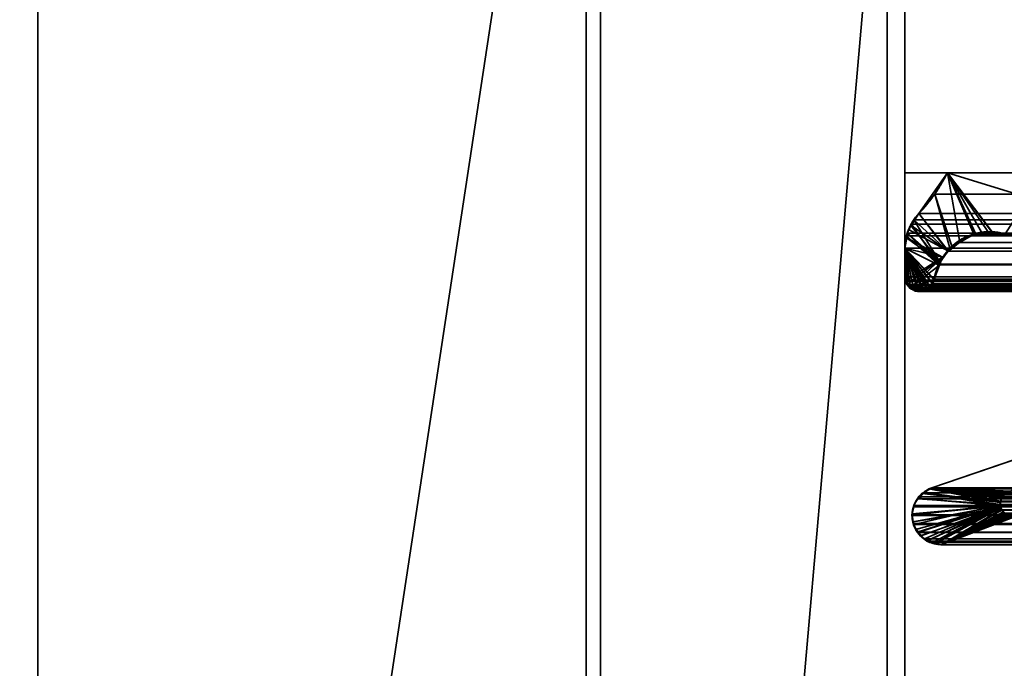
# Model space of a CAD drawing. Header units: millimetres. Extents: x -590 to 3690, y -120 to 127.
# Tile 35 of 145: x -425 to -411, y -2 to 7. Entities that reach past the tile are written whole.
import ezdxf

# ---------------------------------------------------------------- set-up
doc = ezdxf.new("R2010")
doc.units = ezdxf.units.MM
doc.layers.add('151', color=7, linetype='Continuous', true_color=0xffffff)

# ---------------------------------------------------------------- blocks, each defined once
blk = doc.blocks.new('UG_SURFACE_001')
at = {"layer": '151', "color": 252, "linetype": 'Continuous', "lineweight": 35}
for points in [[(590, -31.2, 2203), (590, 108.2, 2203), (-590, 108.2, 2203), (-590, -31.2, 2203)], [(-440, -31.2, 2053), (-440, 108.2, 2053), (440, 108.2, 2053), (440, -31.2, 2053)]]:
    blk.add_3dface(points, dxfattribs=at)
blk = doc.blocks.new('UG_SURFACE_022')
at = {"layer": '151', "color": 254, "linetype": 'Continuous', "lineweight": 35}
for points in [[(-417, 16, 2025.5), (-424.75, 111.75, 2033.25), (-424.75, -35, 2033.25)], [(-424.75, -35, -7), (-424.75, 111.75, -7), (-417, 16, -7)], [(-424.75, -35, 2033.25), (-424.75, 111.75, 2033.25), (-424.75, 111.75, -7), (-424.75, -35, -7)], [(-412.5, 81, 2021), (-400.75, 5, 2009.25), (-400.75, 106.75, 2009.25), (-400.798, 107.05, 2009.298)], [(-400.75, 5, 2009.25), (-412.5, 81, 2021), (-404.5, 13, 2013)], [(-424.75, -35, 2033.25), (-419, -35, 2027.5), (-417, -33, 2025.5), (-417, 16, 2025.5)], [(-417, 16, -7), (-417, -33, -7), (-419, -35, -7), (-424.75, -35, -7)], [(-417, 16, 2025.5), (-417, -33, 2025.5), (-417, -33, -7), (-417, 16, -7)], [(-412.5, 5, 2021), (-412.5, 16, 2021), (-412.5, 16, -7), (-412.5, 5, -7)], [(-412.5, 16, 2021), (-412.5, 5, 2021), (-408.5, 5, 2017), (-408.5, 13, 2017)], [(-408.5, 13, -7), (-408.5, 5, -7), (-412.5, 5, -7), (-412.5, 16, -7)], [(-408.5, 5, 2017), (-412.5, 5, 2021), (-412.5, 5, -7), (-408.5, 5, -7)]]:
    blk.add_3dface(points, dxfattribs=at)
blk = doc.blocks.new('UG_SURFACE_024')
at = {"layer": '151', "color": 254, "linetype": 'Continuous', "lineweight": 35}
for points in [[(-424.75, -35, 2033.25), (-424.75, 111.75, 2033.25), (-417, 16, 2025.5)], [(424.75, -35, 2033.25), (424.75, 111.75, 2033.25), (-424.75, 111.75, 2033.25), (-424.75, -35, 2033.25)], [(-400.996, 108.295, 2009.496), (-400.75, 106.75, 2009.25), (-400.75, 5, 2009.25), (-412.5, 81, 2021)], [(-404.5, 13, 2013), (-412.5, 81, 2021), (-400.75, 5, 2009.25)], [(-417, 16, 2025.5), (-417, -33, 2025.5), (-419, -35, 2027.5), (-424.75, -35, 2033.25)], [(417, 16, 2025.5), (417, -33, 2025.5), (-417, -33, 2025.5), (-417, 16, 2025.5)], [(412.5, 5, 2021), (412.5, 16, 2021), (-412.5, 16, 2021), (-412.5, 5, 2021)], [(-408.5, 13, 2017), (-408.5, 5, 2017), (-412.5, 5, 2021), (-412.5, 16, 2021)], [(412.5, 5, 2021), (-412.5, 5, 2021), (-408.5, 5, 2017), (408.5, 5, 2017)]]:
    blk.add_3dface(points, dxfattribs=at)
blk = doc.blocks.new('UG_SURFACE_053')
at = {"layer": '151', "color": 46, "linetype": 'Continuous', "lineweight": 35}
for points in [[(-412.076, 4.695, 2020.576), (-411.896, 5, -7), (-412.302, 4.422, -7)], [(-412.302, 4.422, -7), (-411.896, 5, -7), (-411.728, 4.043, -7), (-411.881, 3.892, -7)], [(-412.076, 4.695, 2020.576), (-411.896, 5, 2020.396), (-411.896, 5, -7)], [(-411.896, 5, 2020.396), (-412.076, 4.695, 2020.576), (-411.835, 3.961, 2020.335), (-411.723, 4.021, 2020.223)], [(-411.896, 5, 2020.396), (-408.5, 5, 2017), (-408.5, 5, -7), (-411.896, 5, -7)], [(-411.896, 5, -7), (-410.747, 4.647, -7), (-411.082, 4.137, -7), (-411.251, 4.148, -7)], [(-411.896, 5, -7), (-411.415, 4.159, -7), (-411.495, 4.13, -7)], [(-411.251, 4.148, -7), (-411.415, 4.159, -7), (-411.896, 5, -7)], [(-411.495, 4.13, -7), (-411.728, 4.043, -7), (-411.896, 5, -7)], [(-410.747, 4.647, -7), (-411.896, 5, -7), (-408.5, 5, -7)], [(-411.896, 5, 2020.396), (-411.498, 4.143, 2019.998), (-411.25, 4.139, 2019.75)], [(-411.25, 4.139, 2019.75), (-411.082, 4.137, 2019.582), (-410.747, 4.647, 2019.247), (-411.896, 5, 2020.396)], [(-411.723, 4.021, 2020.223), (-411.5, 4.142, 2020), (-411.896, 5, 2020.396)], [(-411.5, 4.142, 2020), (-411.498, 4.143, 2019.998), (-411.896, 5, 2020.396)], [(-408.5, 5, 2017), (-411.896, 5, 2020.396), (-410.747, 4.647, 2019.247)], [(-412.302, 4.422, -7), (-412.302, 4.422, 2020.802), (-412.076, 4.695, 2020.576)], [(-411.886, 3.894, 2020.386), (-411.835, 3.961, 2020.335), (-412.076, 4.695, 2020.576), (-412.302, 4.422, 2020.802)], [(-412.41, 4.255, -7), (-412.413, 4.255, 2020.913), (-412.373, 4.335, 2020.873)], [(-412.373, 4.335, 2020.873), (-412.413, 4.255, 2020.913), (-412.005, 3.74, 2020.505)], [(-412.41, 4.255, -7), (-412.373, 4.335, 2020.873), (-412.302, 4.422, 2020.802)], [(-412.302, 4.422, 2020.802), (-412.302, 4.422, -7), (-412.41, 4.255, -7)], [(-412.41, 4.255, -7), (-412.302, 4.422, -7), (-411.881, 3.892, -7)], [(-412.005, 3.74, 2020.505), (-411.886, 3.894, 2020.386), (-412.302, 4.422, 2020.802), (-412.373, 4.335, 2020.873)], [(-412.468, 4.144, 2020.967), (-412.449, 4.197, -7), (-412.471, 4.08, -7)], [(-411.881, 3.892, -7), (-411.966, 3.808, -7), (-412.471, 4.08, -7), (-412.449, 4.197, -7)], [(-412.449, 4.197, -7), (-412.468, 4.144, 2020.967), (-412.413, 4.255, 2020.913)], [(-412.413, 4.255, 2020.913), (-412.468, 4.144, 2020.967), (-412.005, 3.74, 2020.505)], [(-412.413, 4.255, 2020.913), (-412.41, 4.255, -7), (-412.449, 4.197, -7)], [(-412.449, 4.197, -7), (-412.41, 4.255, -7), (-411.881, 3.892, -7)], [(-412.5, 3.933, -7), (-412.5, 3.933, 2021), (-412.477, 4.08, 2020.977)], [(-412.477, 4.08, 2020.977), (-412.471, 4.08, -7), (-412.5, 3.933, -7)], [(-412.5, 3.933, -7), (-412.471, 4.08, -7), (-411.966, 3.808, -7)], [(-412.019, 3.696, 2020.519), (-412.005, 3.74, 2020.505), (-412.477, 4.08, 2020.977), (-412.5, 3.933, 2021)], [(-412.471, 4.08, -7), (-412.477, 4.08, 2020.977), (-412.468, 4.144, 2020.967)], [(-412.005, 3.74, 2020.505), (-412.468, 4.144, 2020.967), (-412.477, 4.08, 2020.977)], [(-411.881, 3.892, -7), (-411.728, 4.043, -7), (-411.723, 4.021, 2020.223)], [(-411.728, 4.043, -7), (-411.495, 4.13, -7), (-411.5, 4.142, 2020)], [(-411.5, 4.142, 2020), (-411.723, 4.021, 2020.223), (-411.728, 4.043, -7)], [(-411.498, 4.143, 2019.998), (-411.5, 4.142, 2020), (-411.495, 4.13, -7)], [(-411.495, 4.13, -7), (-411.415, 4.159, -7), (-411.498, 4.143, 2019.998)], [(-411.25, 4.139, 2019.75), (-411.498, 4.143, 2019.998), (-411.415, 4.159, -7)], [(-411.415, 4.159, -7), (-411.251, 4.148, -7), (-411.25, 4.139, 2019.75)], [(-411.251, 4.148, -7), (-411.082, 4.137, -7), (-411.082, 4.137, 2019.582)], [(-411.082, 4.137, 2019.582), (-411.25, 4.139, 2019.75), (-411.251, 4.148, -7)], [(-412.5, 3.933, -7), (-412.5, 3.528, -7), (-412.5, 3.528, 2021), (-412.5, 3.933, 2021)], [(-411.966, 3.808, -7), (-412.488, 3.474, -7), (-412.5, 3.528, -7), (-412.5, 3.933, -7)], [(-412.5, 3.933, 2021), (-412.293, 3.324, 2020.793), (-412.226, 3.335, 2020.726)], [(-412.5, 3.933, 2021), (-412.169, 3.362, 2020.669), (-412.149, 3.375, 2020.649), (-412.145, 3.381, 2020.645)], [(-412.5, 3.933, 2021), (-412.312, 3.321, 2020.812), (-412.293, 3.324, 2020.793)], [(-412.5, 3.933, 2021), (-412.467, 3.417, 2020.967), (-412.426, 3.372, 2020.926)], [(-412.226, 3.335, 2020.726), (-412.204, 3.338, 2020.704), (-412.169, 3.362, 2020.669), (-412.5, 3.933, 2021)], [(-412.426, 3.372, 2020.926), (-412.413, 3.358, 2020.913), (-412.373, 3.342, 2020.873), (-412.5, 3.933, 2021)], [(-412.373, 3.342, 2020.873), (-412.316, 3.321, 2020.816), (-412.312, 3.321, 2020.812), (-412.5, 3.933, 2021)], [(-412.5, 3.933, 2021), (-412.5, 3.528, 2021), (-412.495, 3.481, 2020.995), (-412.492, 3.474, 2020.992)], [(-412.5, 3.933, 2021), (-412.085, 3.496, 2020.585), (-412.019, 3.696, 2020.519)], [(-412.5, 3.933, 2021), (-412.106, 3.431, 2020.607), (-412.106, 3.432, 2020.606), (-412.088, 3.485, 2020.588)], [(-412.492, 3.474, 2020.992), (-412.47, 3.42, 2020.97), (-412.467, 3.417, 2020.967), (-412.5, 3.933, 2021)], [(-412.145, 3.381, 2020.645), (-412.106, 3.431, 2020.607), (-412.5, 3.933, 2021)], [(-412.088, 3.485, 2020.588), (-412.085, 3.496, 2020.585), (-412.5, 3.933, 2021)], [(-411.835, 3.961, 2020.335), (-411.886, 3.894, 2020.386), (-411.881, 3.892, -7)], [(-411.723, 4.021, 2020.223), (-411.835, 3.961, 2020.335), (-411.881, 3.892, -7)], [(-412.465, 3.419, -7), (-412.481, 3.441, -7), (-412.488, 3.474, -7), (-411.966, 3.808, -7)], [(-411.966, 3.808, -7), (-412.427, 3.37, -7), (-412.428, 3.37, -7), (-412.465, 3.419, -7)], [(-412.427, 3.37, -7), (-411.966, 3.808, -7), (-412.009, 3.693, -7)], [(-412.009, 3.693, -7), (-411.966, 3.808, -7), (-412.005, 3.74, 2020.505)], [(-411.886, 3.894, 2020.386), (-412.005, 3.74, 2020.505), (-411.966, 3.808, -7)], [(-411.966, 3.808, -7), (-411.881, 3.892, -7), (-411.886, 3.894, 2020.386)], [(-412.009, 3.693, -7), (-412.085, 3.496, -7), (-412.089, 3.485, -7), (-412.427, 3.37, -7)], [(-412.085, 3.496, -7), (-412.009, 3.693, -7), (-412.019, 3.696, 2020.519)], [(-412.019, 3.696, 2020.519), (-412.085, 3.496, 2020.585), (-412.085, 3.496, -7)], [(-412.005, 3.74, 2020.505), (-412.019, 3.696, 2020.519), (-412.009, 3.693, -7)], [(-412.5, 3.528, -7), (-412.488, 3.474, -7), (-412.492, 3.474, 2020.992)], [(-412.492, 3.474, 2020.992), (-412.495, 3.481, 2020.995), (-412.5, 3.528, -7)], [(-412.495, 3.481, 2020.995), (-412.5, 3.528, 2021), (-412.5, 3.528, -7)], [(-412.427, 3.37, -7), (-412.089, 3.485, -7), (-412.109, 3.432, -7)], [(-412.109, 3.432, -7), (-412.089, 3.485, -7), (-412.088, 3.485, 2020.588)], [(-412.088, 3.485, 2020.588), (-412.106, 3.432, 2020.606), (-412.109, 3.432, -7)], [(-412.089, 3.485, -7), (-412.085, 3.496, -7), (-412.085, 3.496, 2020.585)], [(-412.085, 3.496, 2020.585), (-412.088, 3.485, 2020.588), (-412.089, 3.485, -7)], [(-412.47, 3.42, 2020.97), (-412.492, 3.474, 2020.992), (-412.488, 3.474, -7)], [(-412.488, 3.474, -7), (-412.481, 3.441, -7), (-412.47, 3.42, 2020.97)], [(-412.481, 3.441, -7), (-412.465, 3.419, -7), (-412.467, 3.417, 2020.967)], [(-412.467, 3.417, 2020.967), (-412.47, 3.42, 2020.97), (-412.481, 3.441, -7)], [(-412.426, 3.372, 2020.926), (-412.467, 3.417, 2020.967), (-412.465, 3.419, -7)], [(-412.465, 3.419, -7), (-412.428, 3.37, -7), (-412.426, 3.372, 2020.926)], [(-412.428, 3.37, -7), (-412.427, 3.37, -7), (-412.426, 3.372, 2020.926)], [(-412.427, 3.37, -7), (-412.109, 3.432, -7), (-412.117, 3.413, -7), (-412.148, 3.383, -7)], [(-412.148, 3.383, -7), (-412.17, 3.361, -7), (-412.427, 3.37, -7)], [(-412.413, 3.358, 2020.913), (-412.426, 3.372, 2020.926), (-412.427, 3.37, -7)], [(-412.427, 3.37, -7), (-412.372, 3.339, -7), (-412.373, 3.342, 2020.873)], [(-412.373, 3.342, 2020.873), (-412.413, 3.358, 2020.913), (-412.427, 3.37, -7)], [(-412.427, 3.37, -7), (-412.292, 3.323, -7), (-412.312, 3.325, -7)], [(-412.427, 3.37, -7), (-412.227, 3.334, -7), (-412.263, 3.321, -7), (-412.292, 3.323, -7)], [(-412.427, 3.37, -7), (-412.17, 3.361, -7), (-412.18, 3.351, -7), (-412.227, 3.334, -7)], [(-412.372, 3.339, -7), (-412.427, 3.37, -7), (-412.312, 3.325, -7)], [(-412.373, 3.342, 2020.873), (-412.372, 3.339, -7), (-412.351, 3.328, -7)], [(-412.316, 3.321, 2020.816), (-412.373, 3.342, 2020.873), (-412.351, 3.328, -7)], [(-412.312, 3.325, -7), (-412.351, 3.328, -7), (-412.372, 3.339, -7)], [(-412.227, 3.334, -7), (-412.18, 3.351, -7), (-412.169, 3.362, 2020.669)], [(-412.169, 3.362, 2020.669), (-412.204, 3.338, 2020.704), (-412.227, 3.334, -7)], [(-412.18, 3.351, -7), (-412.17, 3.361, -7), (-412.169, 3.362, 2020.669)], [(-412.17, 3.361, -7), (-412.148, 3.383, -7), (-412.145, 3.381, 2020.645)], [(-412.145, 3.381, 2020.645), (-412.149, 3.375, 2020.649), (-412.17, 3.361, -7)], [(-412.149, 3.375, 2020.649), (-412.169, 3.362, 2020.669), (-412.17, 3.361, -7)], [(-412.148, 3.383, -7), (-412.117, 3.413, -7), (-412.106, 3.431, 2020.607)], [(-412.106, 3.431, 2020.607), (-412.145, 3.381, 2020.645), (-412.148, 3.383, -7)], [(-412.117, 3.413, -7), (-412.109, 3.432, -7), (-412.106, 3.431, 2020.607)], [(-412.106, 3.432, 2020.606), (-412.106, 3.431, 2020.607), (-412.109, 3.432, -7)], [(-412.351, 3.328, -7), (-412.312, 3.325, -7), (-412.312, 3.321, 2020.812)], [(-412.312, 3.321, 2020.812), (-412.316, 3.321, 2020.816), (-412.351, 3.328, -7)], [(-412.312, 3.325, -7), (-412.292, 3.323, -7), (-412.293, 3.324, 2020.793)], [(-412.293, 3.324, 2020.793), (-412.312, 3.321, 2020.812), (-412.312, 3.325, -7)], [(-412.226, 3.335, 2020.726), (-412.293, 3.324, 2020.793), (-412.263, 3.321, -7)], [(-412.293, 3.324, 2020.793), (-412.292, 3.323, -7), (-412.263, 3.321, -7)], [(-412.263, 3.321, -7), (-412.227, 3.334, -7), (-412.226, 3.335, 2020.726)], [(-412.204, 3.338, 2020.704), (-412.226, 3.335, 2020.726), (-412.227, 3.334, -7)], [(-406.838, 2.346, -7), (-412.117, 0.55, -7), (-412.117, 0.55, 2020.617), (-406.838, 2.346, 2015.338)], [(-412.117, 0.55, -7), (-406.838, 2.346, -7), (-411.07, 0.474, -7)], [(-406.838, 2.346, 2015.338), (-412.117, 0.55, 2020.617), (-410.997, 0.503, 2019.497), (-409.925, 0.727, 2018.425)], [(-411.147, 0.297, 2019.647), (-412.227, 0.48, 2020.727), (-412.304, 0.42, 2020.804), (-412.314, 0.402, 2020.814)], [(-412.31, 0.399, -7), (-412.314, 0.402, 2020.814), (-412.304, 0.42, 2020.804)], [(-412.31, 0.399, -7), (-412.304, 0.42, 2020.804), (-412.227, 0.48, 2020.727)], [(-412.227, 0.48, 2020.727), (-412.26, 0.467, -7), (-412.31, 0.399, -7)], [(-412.31, 0.399, -7), (-412.26, 0.467, -7), (-411.149, 0.343, -7), (-411.144, 0.297, -7)], [(-412.227, 0.48, 2020.727), (-412.228, 0.485, -7), (-412.26, 0.467, -7)], [(-411.149, 0.343, -7), (-412.26, 0.467, -7), (-412.228, 0.485, -7)], [(-412.228, 0.485, -7), (-412.159, 0.533, 2020.659), (-412.117, 0.55, 2020.617)], [(-412.117, 0.55, 2020.617), (-412.117, 0.55, -7), (-412.228, 0.485, -7)], [(-412.228, 0.485, -7), (-412.117, 0.55, -7), (-411.147, 0.347, -7), (-411.149, 0.343, -7)], [(-412.228, 0.485, -7), (-412.227, 0.48, 2020.727), (-412.159, 0.533, 2020.659)], [(-411.147, 0.297, 2019.647), (-411.149, 0.339, 2019.649), (-412.159, 0.533, 2020.659), (-412.227, 0.48, 2020.727)], [(-412.117, 0.55, 2020.617), (-412.159, 0.533, 2020.659), (-411.149, 0.339, 2019.649), (-411.147, 0.347, 2019.647)], [(-412.117, 0.55, -7), (-411.07, 0.474, -7), (-411.07, 0.474, -7)], [(-411.07, 0.474, -7), (-411.107, 0.434, -7), (-412.117, 0.55, -7)], [(-411.107, 0.434, -7), (-411.124, 0.417, -7), (-412.117, 0.55, -7)], [(-412.117, 0.55, -7), (-411.124, 0.417, -7), (-411.132, 0.393, -7)], [(-411.132, 0.393, -7), (-411.147, 0.347, -7), (-412.117, 0.55, -7)], [(-412.117, 0.55, 2020.617), (-411.039, 0.491, 2019.539), (-411.019, 0.497, 2019.519)], [(-411.019, 0.497, 2019.519), (-410.997, 0.503, 2019.497), (-412.117, 0.55, 2020.617)], [(-412.117, 0.55, 2020.617), (-411.106, 0.441, 2019.606), (-411.068, 0.469, 2019.568)], [(-412.117, 0.55, 2020.617), (-411.137, 0.389, 2019.637), (-411.135, 0.394, 2019.634)], [(-411.068, 0.469, 2019.568), (-411.039, 0.491, 2019.539), (-412.117, 0.55, 2020.617)], [(-411.135, 0.394, 2019.634), (-411.109, 0.436, 2019.609), (-412.117, 0.55, 2020.617)], [(-411.147, 0.347, 2019.647), (-411.137, 0.389, 2019.637), (-412.117, 0.55, 2020.617)], [(-411.109, 0.436, 2019.609), (-411.106, 0.441, 2019.606), (-412.117, 0.55, 2020.617)], [(-411.109, 0.436, 2019.609), (-411.135, 0.394, 2019.634), (-411.132, 0.393, -7)], [(-411.132, 0.393, -7), (-411.124, 0.417, -7), (-411.109, 0.436, 2019.609)], [(-411.124, 0.417, -7), (-411.107, 0.434, -7), (-411.109, 0.436, 2019.609)], [(-411.106, 0.441, 2019.606), (-411.109, 0.436, 2019.609), (-411.107, 0.434, -7)], [(-411.107, 0.434, -7), (-411.07, 0.474, -7), (-411.068, 0.469, 2019.568)], [(-411.068, 0.469, 2019.568), (-411.106, 0.441, 2019.606), (-411.107, 0.434, -7)], [(-411.144, 0.297, -7), (-412.397, 0.174, -7), (-412.395, 0.182, -7), (-412.367, 0.297, -7)], [(-412.38, 0.071, -7), (-412.397, 0.174, -7), (-411.144, 0.297, -7), (-411.141, 0.265, -7)], [(-411.147, 0.297, 2019.647), (-412.397, 0.169, 2020.897), (-412.385, 0.07, 2020.885)], [(-412.395, 0.182, 2020.895), (-412.397, 0.169, 2020.897), (-411.147, 0.297, 2019.647)], [(-412.395, 0.182, -7), (-412.395, 0.182, 2020.895), (-412.373, 0.298, 2020.873)], [(-412.373, 0.298, 2020.873), (-412.367, 0.297, -7), (-412.395, 0.182, -7)], [(-412.373, 0.298, 2020.873), (-412.395, 0.182, 2020.895), (-411.147, 0.297, 2019.647)], [(-411.147, 0.297, 2019.647), (-412.385, 0.07, 2020.885), (-412.382, 0.047, 2020.882), (-412.343, -0.038, 2020.843)], [(-412.358, 0.334, -7), (-412.373, 0.298, 2020.873), (-412.314, 0.402, 2020.814)], [(-412.373, 0.298, 2020.873), (-412.358, 0.334, -7), (-412.367, 0.297, -7)], [(-412.367, 0.297, -7), (-412.373, 0.298, 2020.873), (-412.373, 0.298, 2020.873)], [(-412.367, 0.297, -7), (-412.358, 0.334, -7), (-412.31, 0.399, -7), (-411.144, 0.297, -7)], [(-412.314, 0.402, 2020.814), (-412.31, 0.399, -7), (-412.358, 0.334, -7)], [(-411.147, 0.297, 2019.647), (-412.343, -0.038, 2020.843), (-412.325, -0.075, 2020.825)], [(-412.325, -0.075, 2020.825), (-412.266, -0.13, 2020.766), (-411.146, 0.286, 2019.646), (-411.147, 0.297, 2019.647)], [(-411.146, 0.286, 2019.646), (-412.266, -0.13, 2020.766), (-412.188, -0.202, 2020.688), (-412.187, -0.202, 2020.687)], [(-411.146, 0.286, 2019.646), (-412.187, -0.202, 2020.687), (-412.066, -0.234, 2020.566)], [(-411.133, 0.248, 2019.633), (-411.146, 0.286, 2019.646), (-412.066, -0.234, 2020.566), (-411.984, -0.256, 2020.484)], [(-411.144, 0.297, -7), (-411.149, 0.343, -7), (-411.147, 0.347, 2019.647)], [(-411.147, 0.347, 2019.647), (-411.149, 0.339, 2019.649), (-411.144, 0.297, -7)], [(-411.149, 0.343, -7), (-411.147, 0.347, -7), (-411.147, 0.347, 2019.647)], [(-411.149, 0.339, 2019.649), (-411.147, 0.297, 2019.647), (-411.144, 0.297, -7)], [(-411.147, 0.347, -7), (-411.132, 0.393, -7), (-411.135, 0.394, 2019.634)], [(-411.135, 0.394, 2019.634), (-411.137, 0.389, 2019.637), (-411.147, 0.347, -7)], [(-411.137, 0.389, 2019.637), (-411.147, 0.347, 2019.647), (-411.147, 0.347, -7)], [(-411.141, 0.265, -7), (-411.147, 0.297, 2019.647), (-411.146, 0.286, 2019.646)], [(-411.141, 0.265, -7), (-411.144, 0.297, -7), (-411.147, 0.297, 2019.647)], [(-411.141, 0.265, -7), (-411.146, 0.286, 2019.646), (-411.133, 0.248, 2019.633)], [(-412.397, 0.174, -7), (-412.397, 0.169, 2020.897), (-412.395, 0.182, 2020.895)], [(-412.395, 0.182, 2020.895), (-412.395, 0.182, -7), (-412.397, 0.174, -7)], [(-412.397, 0.174, -7), (-412.38, 0.071, -7), (-412.385, 0.07, 2020.885)], [(-412.385, 0.07, 2020.885), (-412.397, 0.169, 2020.897), (-412.397, 0.174, -7)], [(-412.34, -0.037, -7), (-412.37, 0.011, -7), (-412.38, 0.071, -7), (-411.141, 0.265, -7)], [(-411.141, 0.265, -7), (-412.282, -0.129, -7), (-412.34, -0.037, -7)], [(-412.183, -0.197, -7), (-412.269, -0.138, -7), (-412.282, -0.129, -7), (-411.141, 0.265, -7)], [(-411.141, 0.265, -7), (-412.066, -0.239, -7), (-412.145, -0.223, -7), (-412.183, -0.197, -7)], [(-411.141, 0.265, -7), (-411.131, 0.249, -7), (-411.984, -0.256, -7), (-412.066, -0.239, -7)], [(-411.131, 0.249, -7), (-411.105, 0.205, -7), (-411.984, -0.256, -7)], [(-411.984, -0.256, 2020.484), (-411.127, 0.233, 2019.627), (-411.133, 0.248, 2019.633)], [(-411.104, 0.208, 2019.604), (-411.127, 0.233, 2019.627), (-411.984, -0.256, 2020.484)], [(-411.984, -0.256, 2020.484), (-411.075, 0.175, 2019.575), (-411.104, 0.208, 2019.604)], [(-411.105, 0.205, -7), (-411.101, 0.197, -7), (-411.984, -0.256, -7)], [(-411.984, -0.256, -7), (-411.101, 0.197, -7), (-411.06, 0.169, -7)], [(-411.061, 0.169, 2019.561), (-411.075, 0.175, 2019.575), (-411.984, -0.256, 2020.484)], [(-411.06, 0.169, -7), (-411.036, 0.153, -7), (-411.984, -0.256, -7)], [(-411.009, 0.149, 2019.509), (-411.061, 0.169, 2019.561), (-411.984, -0.256, 2020.484)], [(-411.984, -0.256, 2020.484), (-404.672, -0.256, 2013.172), (-410.883, 0.159, 2019.383), (-410.946, 0.147, 2019.446)], [(-411.984, -0.256, -7), (-411.036, 0.153, -7), (-411.01, 0.148, -7)], [(-411.984, -0.256, 2020.484), (-410.983, 0.14, 2019.484), (-411.009, 0.149, 2019.509)], [(-411.01, 0.148, -7), (-410.959, 0.139, -7), (-411.984, -0.256, -7)], [(-410.946, 0.147, 2019.446), (-410.983, 0.14, 2019.484), (-411.984, -0.256, 2020.484)], [(-404.672, -0.256, -7), (-411.984, -0.256, -7), (-410.959, 0.139, -7), (-410.946, 0.142, -7)], [(-411.133, 0.248, 2019.633), (-411.131, 0.249, -7), (-411.141, 0.265, -7)], [(-411.131, 0.249, -7), (-411.133, 0.248, 2019.633), (-411.127, 0.233, 2019.627)], [(-411.131, 0.249, -7), (-411.127, 0.233, 2019.627), (-411.104, 0.208, 2019.604)], [(-411.104, 0.208, 2019.604), (-411.105, 0.205, -7), (-411.131, 0.249, -7)], [(-411.101, 0.197, -7), (-411.105, 0.205, -7), (-411.104, 0.208, 2019.604)], [(-411.101, 0.197, -7), (-411.104, 0.208, 2019.604), (-411.075, 0.175, 2019.575)], [(-411.101, 0.197, -7), (-411.075, 0.175, 2019.575), (-411.061, 0.169, 2019.561)], [(-411.061, 0.169, 2019.561), (-411.06, 0.169, -7), (-411.101, 0.197, -7)], [(-412.382, 0.047, 2020.882), (-412.385, 0.07, 2020.885), (-412.38, 0.071, -7)], [(-412.38, 0.071, -7), (-412.37, 0.011, -7), (-412.382, 0.047, 2020.882)], [(-412.343, -0.038, 2020.843), (-412.382, 0.047, 2020.882), (-412.37, 0.011, -7)], [(-412.37, 0.011, -7), (-412.34, -0.037, -7), (-412.343, -0.038, 2020.843)], [(-412.325, -0.075, 2020.825), (-412.343, -0.038, 2020.843), (-412.34, -0.037, -7)], [(-412.34, -0.037, -7), (-412.282, -0.129, -7), (-412.266, -0.13, 2020.766)], [(-412.266, -0.13, 2020.766), (-412.325, -0.075, 2020.825), (-412.34, -0.037, -7)], [(-412.282, -0.129, -7), (-412.269, -0.138, -7), (-412.266, -0.13, 2020.766)], [(-412.188, -0.202, 2020.688), (-412.266, -0.13, 2020.766), (-412.269, -0.138, -7)], [(-412.269, -0.138, -7), (-412.183, -0.197, -7), (-412.187, -0.202, 2020.687)], [(-412.187, -0.202, 2020.687), (-412.188, -0.202, 2020.688), (-412.269, -0.138, -7)], [(-412.187, -0.202, 2020.687), (-412.183, -0.197, -7), (-412.145, -0.223, -7)], [(-412.066, -0.234, 2020.566), (-412.187, -0.202, 2020.687), (-412.145, -0.223, -7)], [(-412.145, -0.223, -7), (-412.066, -0.239, -7), (-412.066, -0.234, 2020.566)], [(-411.984, -0.256, 2020.484), (-412.066, -0.234, 2020.566), (-412.066, -0.239, -7)], [(-412.066, -0.239, -7), (-411.984, -0.256, -7), (-411.984, -0.256, 2020.484)], [(-404.672, -0.256, 2013.172), (-411.984, -0.256, 2020.484), (-411.984, -0.256, -7), (-404.672, -0.256, -7)]]:
    blk.add_3dface(points, dxfattribs=at)
blk = doc.blocks.new('UG_SURFACE_054')
at = {"layer": '151', "color": 46, "linetype": 'Continuous', "lineweight": 35}
for points in [[(412.076, 4.695, 2020.576), (-411.896, 5, 2020.396), (-412.076, 4.695, 2020.576)], [(-411.721, 4.016, 2020.221), (-411.863, 3.934, 2020.363), (-412.076, 4.695, 2020.576), (-411.896, 5, 2020.396)], [(412.076, 4.695, 2020.576), (411.896, 5, 2020.396), (-411.896, 5, 2020.396)], [(411.896, 5, 2020.396), (408.5, 5, 2017), (-408.5, 5, 2017), (-411.896, 5, 2020.396)], [(-411.896, 5, 2020.396), (-410.747, 4.647, 2019.247), (-411.082, 4.137, 2019.582), (-411.304, 4.139, 2019.804)], [(-411.896, 5, 2020.396), (-411.524, 4.131, 2020.024), (-411.721, 4.016, 2020.221)], [(-411.896, 5, 2020.396), (-411.507, 4.14, 2020.007), (-411.524, 4.131, 2020.024)], [(-411.304, 4.139, 2019.804), (-411.507, 4.14, 2020.007), (-411.896, 5, 2020.396)], [(-410.747, 4.647, 2019.247), (-411.896, 5, 2020.396), (-408.5, 5, 2017)], [(-412.076, 4.695, 2020.576), (-412.302, 4.422, 2020.802), (412.302, 4.422, 2020.802)], [(-412.302, 4.422, 2020.802), (-412.076, 4.695, 2020.576), (-411.863, 3.934, 2020.363), (-411.893, 3.89, 2020.393)], [(-412.076, 4.695, 2020.576), (412.302, 4.422, 2020.802), (412.076, 4.695, 2020.576)], [(-412.373, 4.335, 2020.873), (-412.404, 4.272, 2020.904), (412.404, 4.272, 2020.904)], [(-411.893, 3.89, 2020.393), (-412.019, 3.708, 2020.519), (-412.404, 4.272, 2020.904), (-412.373, 4.335, 2020.873)], [(412.373, 4.335, 2020.873), (412.302, 4.422, 2020.802), (-412.302, 4.422, 2020.802), (-412.373, 4.335, 2020.873)], [(-412.373, 4.335, 2020.873), (-412.302, 4.422, 2020.802), (-411.893, 3.89, 2020.393)], [(-412.373, 4.335, 2020.873), (412.404, 4.272, 2020.904), (412.373, 4.335, 2020.873)], [(412.468, 4.144, 2020.967), (412.404, 4.272, 2020.904), (-412.404, 4.272, 2020.904), (-412.468, 4.144, 2020.967)], [(-412.468, 4.144, 2020.967), (-412.404, 4.272, 2020.904), (-412.019, 3.708, 2020.519)], [(412.473, 4.11, 2020.973), (-412.473, 4.11, 2020.973), (-412.5, 3.933, 2021), (412.5, 3.933, 2021)], [(-412.5, 3.933, 2021), (-412.473, 4.11, 2020.973), (-412.025, 3.698, 2020.525), (-412.085, 3.496, 2020.585)], [(-412.468, 4.144, 2020.967), (-412.473, 4.11, 2020.973), (412.473, 4.11, 2020.973)], [(-412.019, 3.708, 2020.519), (-412.025, 3.698, 2020.525), (-412.473, 4.11, 2020.973), (-412.468, 4.144, 2020.967)], [(-412.468, 4.144, 2020.967), (412.473, 4.11, 2020.973), (412.468, 4.144, 2020.967)], [(-411.721, 4.016, 2020.221), (-411.524, 4.131, 2020.024), (411.523, 4.129, 2020.023)], [(411.523, 4.129, 2020.023), (411.723, 4.021, 2020.223), (-411.721, 4.016, 2020.221)], [(411.498, 4.143, 2019.998), (-411.524, 4.131, 2020.024), (-411.507, 4.14, 2020.007)], [(411.498, 4.143, 2019.998), (411.523, 4.129, 2020.023), (-411.524, 4.131, 2020.024)], [(411.498, 4.143, 2019.998), (-411.507, 4.14, 2020.007), (-411.304, 4.139, 2019.804)], [(-411.304, 4.139, 2019.804), (411.304, 4.14, 2019.804), (411.498, 4.143, 2019.998)], [(411.304, 4.14, 2019.804), (-411.304, 4.139, 2019.804), (-411.082, 4.137, 2019.582)], [(-412.5, 3.933, 2021), (-412.5, 3.528, 2021), (412.5, 3.528, 2021), (412.5, 3.933, 2021)], [(-412.5, 3.933, 2021), (-412.308, 3.322, 2020.808), (-412.316, 3.321, 2020.816), (-412.367, 3.34, 2020.867)], [(-412.5, 3.933, 2021), (-412.14, 3.387, 2020.64), (-412.149, 3.375, 2020.649), (-412.188, 3.349, 2020.688)], [(-412.367, 3.34, 2020.867), (-412.413, 3.358, 2020.913), (-412.421, 3.367, 2020.921), (-412.5, 3.933, 2021)], [(-412.188, 3.349, 2020.688), (-412.204, 3.338, 2020.704), (-412.246, 3.332, 2020.746), (-412.5, 3.933, 2021)], [(-412.5, 3.933, 2021), (-412.463, 3.412, 2020.963), (-412.47, 3.42, 2020.97), (-412.489, 3.468, 2020.989)], [(-412.246, 3.332, 2020.746), (-412.308, 3.322, 2020.808), (-412.5, 3.933, 2021)], [(-412.421, 3.367, 2020.921), (-412.463, 3.412, 2020.963), (-412.5, 3.933, 2021)], [(-412.085, 3.496, 2020.585), (-412.104, 3.437, 2020.604), (-412.5, 3.933, 2021)], [(-412.104, 3.437, 2020.604), (-412.106, 3.432, 2020.606), (-412.14, 3.387, 2020.64), (-412.5, 3.933, 2021)], [(-412.489, 3.468, 2020.989), (-412.495, 3.481, 2020.995), (-412.5, 3.528, 2021), (-412.5, 3.933, 2021)], [(411.835, 3.961, 2020.335), (-411.893, 3.89, 2020.393), (-411.863, 3.934, 2020.363)], [(411.835, 3.961, 2020.335), (411.892, 3.887, 2020.392), (-411.893, 3.89, 2020.393)], [(-411.863, 3.934, 2020.363), (-411.721, 4.016, 2020.221), (411.723, 4.021, 2020.223)], [(411.723, 4.021, 2020.223), (411.835, 3.961, 2020.335), (-411.863, 3.934, 2020.363)], [(-412.019, 3.708, 2020.519), (-411.893, 3.89, 2020.393), (411.892, 3.887, 2020.392)], [(411.892, 3.887, 2020.392), (412.005, 3.74, 2020.505), (-412.019, 3.708, 2020.519)], [(412.085, 3.496, 2020.585), (-412.085, 3.496, 2020.585), (-412.025, 3.698, 2020.525)], [(412.085, 3.496, 2020.585), (-412.025, 3.698, 2020.525), (-412.019, 3.708, 2020.519)], [(412.005, 3.74, 2020.505), (412.016, 3.707, 2020.516), (-412.019, 3.708, 2020.519)], [(-412.019, 3.708, 2020.519), (412.016, 3.707, 2020.516), (412.085, 3.496, 2020.585)], [(412.5, 3.528, 2021), (-412.5, 3.528, 2021), (-412.495, 3.481, 2020.995)], [(412.495, 3.481, 2020.995), (412.5, 3.528, 2021), (-412.495, 3.481, 2020.995)], [(-412.495, 3.481, 2020.995), (-412.489, 3.468, 2020.989), (412.489, 3.468, 2020.989), (412.495, 3.481, 2020.995)], [(412.104, 3.437, 2020.604), (-412.104, 3.437, 2020.604), (-412.085, 3.496, 2020.585), (412.085, 3.496, 2020.585)], [(412.489, 3.468, 2020.989), (-412.489, 3.468, 2020.989), (-412.47, 3.42, 2020.97)], [(412.47, 3.42, 2020.97), (412.489, 3.468, 2020.989), (-412.47, 3.42, 2020.97)], [(-412.47, 3.42, 2020.97), (-412.463, 3.412, 2020.963), (412.463, 3.412, 2020.963), (412.47, 3.42, 2020.97)], [(412.463, 3.412, 2020.963), (-412.463, 3.412, 2020.963), (-412.421, 3.367, 2020.921), (412.421, 3.367, 2020.921)], [(412.413, 3.358, 2020.913), (-412.421, 3.367, 2020.921), (-412.413, 3.358, 2020.913)], [(412.413, 3.358, 2020.913), (412.421, 3.367, 2020.921), (-412.421, 3.367, 2020.921)], [(-412.413, 3.358, 2020.913), (-412.367, 3.34, 2020.867), (412.367, 3.34, 2020.867), (412.413, 3.358, 2020.913)], [(412.367, 3.34, 2020.867), (-412.367, 3.34, 2020.867), (-412.316, 3.321, 2020.816)], [(412.316, 3.321, 2020.816), (412.367, 3.34, 2020.867), (-412.316, 3.321, 2020.816)], [(-412.204, 3.338, 2020.704), (412.188, 3.349, 2020.688), (412.204, 3.338, 2020.704)], [(-412.204, 3.338, 2020.704), (-412.188, 3.349, 2020.688), (412.188, 3.349, 2020.688)], [(412.149, 3.375, 2020.649), (-412.188, 3.349, 2020.688), (-412.149, 3.375, 2020.649)], [(412.149, 3.375, 2020.649), (412.188, 3.349, 2020.688), (-412.188, 3.349, 2020.688)], [(-412.149, 3.375, 2020.649), (412.14, 3.387, 2020.64), (412.149, 3.375, 2020.649)], [(-412.149, 3.375, 2020.649), (-412.14, 3.387, 2020.64), (412.14, 3.387, 2020.64)], [(412.106, 3.432, 2020.606), (-412.14, 3.387, 2020.64), (-412.106, 3.432, 2020.606)], [(412.106, 3.432, 2020.606), (412.14, 3.387, 2020.64), (-412.14, 3.387, 2020.64)], [(-412.106, 3.432, 2020.606), (412.104, 3.437, 2020.604), (412.106, 3.432, 2020.606)], [(-412.106, 3.432, 2020.606), (-412.104, 3.437, 2020.604), (412.104, 3.437, 2020.604)], [(-412.316, 3.321, 2020.816), (-412.308, 3.322, 2020.808), (412.308, 3.322, 2020.808), (412.316, 3.321, 2020.816)], [(412.308, 3.322, 2020.808), (-412.308, 3.322, 2020.808), (-412.246, 3.332, 2020.746), (412.246, 3.332, 2020.746)], [(412.204, 3.338, 2020.704), (-412.246, 3.332, 2020.746), (-412.204, 3.338, 2020.704)], [(412.204, 3.338, 2020.704), (412.246, 3.332, 2020.746), (-412.246, 3.332, 2020.746)], [(-406.838, 2.346, 2015.338), (-412.117, 0.55, 2020.617), (412.117, 0.55, 2020.617), (406.838, 2.346, 2015.338)], [(-409.925, 0.727, 2018.425), (-410.997, 0.503, 2019.497), (-412.117, 0.55, 2020.617), (-406.838, 2.346, 2015.338)], [(-412.318, 0.395, 2020.818), (-412.304, 0.42, 2020.804), (-412.227, 0.48, 2020.727), (-411.15, 0.312, 2019.65)], [(-412.304, 0.42, 2020.804), (-412.318, 0.395, 2020.818), (412.318, 0.395, 2020.818)], [(412.304, 0.42, 2020.804), (412.227, 0.48, 2020.727), (-412.227, 0.48, 2020.727), (-412.304, 0.42, 2020.804)], [(-412.304, 0.42, 2020.804), (412.318, 0.395, 2020.818), (412.304, 0.42, 2020.804)], [(-412.227, 0.48, 2020.727), (412.227, 0.48, 2020.727), (412.159, 0.533, 2020.659)], [(-412.159, 0.533, 2020.659), (-412.227, 0.48, 2020.727), (412.159, 0.533, 2020.659)], [(-411.147, 0.35, 2019.647), (-411.15, 0.312, 2019.65), (-412.227, 0.48, 2020.727), (-412.159, 0.533, 2020.659)], [(412.159, 0.533, 2020.659), (412.117, 0.55, 2020.617), (-412.117, 0.55, 2020.617), (-412.159, 0.533, 2020.659)], [(-412.159, 0.533, 2020.659), (-412.117, 0.55, 2020.617), (-411.145, 0.363, 2019.645), (-411.147, 0.35, 2019.647)], [(-412.117, 0.55, 2020.617), (-410.997, 0.503, 2019.497), (-411.05, 0.48, 2019.55)], [(-412.117, 0.55, 2020.617), (-411.078, 0.468, 2019.578), (-411.096, 0.448, 2019.596)], [(-411.05, 0.48, 2019.55), (-411.078, 0.468, 2019.578), (-412.117, 0.55, 2020.617)], [(-412.117, 0.55, 2020.617), (-411.124, 0.416, 2019.624), (-411.129, 0.404, 2019.629)], [(-411.096, 0.448, 2019.596), (-411.124, 0.416, 2019.624), (-412.117, 0.55, 2020.617)], [(-411.129, 0.404, 2019.629), (-411.145, 0.363, 2019.645), (-412.117, 0.55, 2020.617)], [(-411.124, 0.416, 2019.624), (-411.096, 0.448, 2019.596), (411.096, 0.449, 2019.596)], [(411.096, 0.449, 2019.596), (411.106, 0.441, 2019.606), (-411.124, 0.416, 2019.624)], [(411.106, 0.441, 2019.606), (411.129, 0.403, 2019.629), (-411.124, 0.416, 2019.624)], [(411.096, 0.449, 2019.596), (-411.096, 0.448, 2019.596), (-411.078, 0.468, 2019.578)], [(-412.396, 0.156, 2020.895), (-412.397, 0.169, 2020.897), (-412.376, 0.282, 2020.876), (-411.15, 0.312, 2019.65)], [(412.397, 0.169, 2020.897), (412.376, 0.282, 2020.876), (-412.376, 0.282, 2020.876), (-412.397, 0.169, 2020.897)], [(-412.374, 0.03, 2020.874), (-412.382, 0.047, 2020.882), (-412.396, 0.156, 2020.895), (-411.15, 0.312, 2019.65)], [(-411.15, 0.312, 2019.65), (-412.376, 0.282, 2020.876), (-412.373, 0.298, 2020.873), (-412.318, 0.395, 2020.818)], [(-412.376, 0.282, 2020.876), (412.376, 0.282, 2020.876), (412.373, 0.298, 2020.873)], [(-412.373, 0.298, 2020.873), (-412.376, 0.282, 2020.876), (412.373, 0.298, 2020.873)], [(-411.15, 0.312, 2019.65), (-411.147, 0.293, 2019.647), (-412.325, -0.075, 2020.825), (-412.374, 0.03, 2020.874)], [(412.373, 0.298, 2020.873), (412.318, 0.395, 2020.818), (-412.318, 0.395, 2020.818), (-412.373, 0.298, 2020.873)], [(-412.316, -0.084, 2020.816), (-412.325, -0.075, 2020.825), (-411.147, 0.293, 2019.647)], [(-411.147, 0.293, 2019.647), (-412.222, -0.17, 2020.722), (-412.316, -0.084, 2020.816)], [(-412.188, -0.202, 2020.688), (-412.222, -0.17, 2020.722), (-411.147, 0.293, 2019.647)], [(-411.147, 0.293, 2019.647), (-411.145, 0.282, 2019.645), (-412.109, -0.222, 2020.609), (-412.188, -0.202, 2020.688)], [(-411.984, -0.256, 2020.484), (-412.109, -0.222, 2020.609), (-411.145, 0.282, 2019.645), (-411.129, 0.239, 2019.629)], [(-411.15, 0.312, 2019.65), (-411.147, 0.35, 2019.647), (411.147, 0.349, 2019.647)], [(-411.147, 0.293, 2019.647), (-411.15, 0.312, 2019.65), (411.147, 0.349, 2019.647)], [(411.137, 0.389, 2019.637), (-411.147, 0.35, 2019.647), (-411.145, 0.363, 2019.645)], [(411.137, 0.389, 2019.637), (411.147, 0.349, 2019.647), (-411.147, 0.35, 2019.647)], [(411.147, 0.349, 2019.647), (411.149, 0.339, 2019.649), (-411.147, 0.293, 2019.647)], [(411.149, 0.339, 2019.649), (411.147, 0.293, 2019.647), (-411.147, 0.293, 2019.647)], [(-411.145, 0.282, 2019.645), (-411.147, 0.293, 2019.647), (411.147, 0.293, 2019.647)], [(-411.145, 0.363, 2019.645), (-411.129, 0.404, 2019.629), (411.129, 0.403, 2019.629)], [(411.129, 0.403, 2019.629), (411.137, 0.389, 2019.637), (-411.145, 0.363, 2019.645)], [(-411.145, 0.282, 2019.645), (411.147, 0.293, 2019.647), (411.146, 0.286, 2019.646)], [(-411.129, 0.239, 2019.629), (-411.145, 0.282, 2019.645), (411.146, 0.286, 2019.646)], [(411.129, 0.403, 2019.629), (-411.129, 0.404, 2019.629), (-411.124, 0.416, 2019.624)], [(411.146, 0.286, 2019.646), (411.129, 0.239, 2019.629), (-411.129, 0.239, 2019.629)], [(-412.397, 0.169, 2020.897), (412.396, 0.156, 2020.895), (412.397, 0.169, 2020.897)], [(-412.397, 0.169, 2020.897), (-412.396, 0.156, 2020.895), (412.396, 0.156, 2020.895)], [(412.396, 0.156, 2020.895), (-412.396, 0.156, 2020.895), (-412.382, 0.047, 2020.882)], [(412.382, 0.047, 2020.882), (412.396, 0.156, 2020.895), (-412.382, 0.047, 2020.882)], [(-411.129, 0.239, 2019.629), (-411.126, 0.232, 2019.626), (-411.984, -0.256, 2020.484)], [(-411.984, -0.256, 2020.484), (-411.126, 0.232, 2019.626), (-411.095, 0.193, 2019.595)], [(-411.095, 0.193, 2019.595), (-411.091, 0.188, 2019.591), (-411.984, -0.256, 2020.484)], [(-411.984, -0.256, 2020.484), (-411.091, 0.188, 2019.591), (-411.048, 0.164, 2019.548)], [(-411.048, 0.164, 2019.548), (-411.014, 0.145, 2019.515), (-411.984, -0.256, 2020.484)], [(-411.984, -0.256, 2020.484), (-410.995, 0.145, 2019.495), (-410.937, 0.145, 2019.437)], [(-411.984, -0.256, 2020.484), (-411.014, 0.145, 2019.515), (-410.995, 0.145, 2019.495)], [(-410.937, 0.145, 2019.437), (-410.919, 0.145, 2019.419), (-404.672, -0.256, 2013.172), (-411.984, -0.256, 2020.484)], [(-411.126, 0.232, 2019.626), (-411.129, 0.239, 2019.629), (411.129, 0.239, 2019.629)], [(-411.126, 0.232, 2019.626), (411.129, 0.239, 2019.629), (411.127, 0.233, 2019.627)], [(-411.126, 0.232, 2019.626), (411.127, 0.233, 2019.627), (411.094, 0.195, 2019.594)], [(411.094, 0.195, 2019.594), (-411.095, 0.193, 2019.595), (-411.126, 0.232, 2019.626)], [(-411.091, 0.188, 2019.591), (-411.095, 0.193, 2019.595), (411.094, 0.195, 2019.594)], [(-412.382, 0.047, 2020.882), (-412.374, 0.03, 2020.874), (412.374, 0.03, 2020.874), (412.382, 0.047, 2020.882)], [(412.325, -0.075, 2020.825), (-412.374, 0.03, 2020.874), (-412.325, -0.075, 2020.825)], [(412.325, -0.075, 2020.825), (412.374, 0.03, 2020.874), (-412.374, 0.03, 2020.874)], [(-412.325, -0.075, 2020.825), (-412.316, -0.084, 2020.816), (412.316, -0.084, 2020.816), (412.325, -0.075, 2020.825)], [(412.316, -0.084, 2020.816), (-412.316, -0.084, 2020.816), (-412.222, -0.17, 2020.722), (412.222, -0.17, 2020.722)], [(412.222, -0.17, 2020.722), (-412.222, -0.17, 2020.722), (-412.188, -0.202, 2020.688)], [(412.188, -0.202, 2020.688), (412.222, -0.17, 2020.722), (-412.188, -0.202, 2020.688)], [(-412.188, -0.202, 2020.688), (-412.109, -0.222, 2020.609), (412.109, -0.222, 2020.609), (412.188, -0.202, 2020.688)], [(412.109, -0.222, 2020.609), (-412.109, -0.222, 2020.609), (-411.984, -0.256, 2020.484), (411.984, -0.256, 2020.484)], [(404.672, -0.256, 2013.172), (411.984, -0.256, 2020.484), (-411.984, -0.256, 2020.484), (-404.672, -0.256, 2013.172)]]:
    blk.add_3dface(points, dxfattribs=at)
blk = doc.blocks.new('UG_SURFACE_058')
at = {"layer": '151', "color": 7, "linetype": 'Continuous', "lineweight": 35}
for points in [[(-412.75, -47, -7), (-412.75, 11, -7), (-412.5, 11, -7), (-412.5, -47, -7)], [(-412.75, 11, -7), (-412.75, -47, -7), (-412.75, -47, 2021.25), (-412.75, 11, 2021.25)], [(-412.5, -47, 2021), (-412.5, 11, 2021), (-412.75, 11, 2021.25), (-412.75, -47, 2021.25)], [(-412.5, 11, 2021), (-412.5, -47, 2021), (-412.5, -47, -7), (-412.5, 11, -7)]]:
    blk.add_3dface(points, dxfattribs=at)
blk = doc.blocks.new('UG_SURFACE_059')
at = {"layer": '151', "color": 14, "linetype": 'Continuous', "lineweight": 35}
for points in [[(-416.8, -35, 2025.3), (-416.8, 14, 2025.3), (-416.8, 14, -7), (-416.8, -35, -7)], [(-416.8, -35, -7), (-416.8, 14, -7), (-415.5, 14, -7), (-412.75, 11.25, -7)], [(-412.75, 11.25, 2021.25), (-415.5, 14, 2024), (-416.8, 14, 2025.3), (-416.8, -35, 2025.3)], [(-412.75, 11.25, -7), (-412.75, -47, -7), (-416.8, -35, -7)], [(-416.8, -35, 2025.3), (-412.75, -47, 2021.25), (-412.75, 11.25, 2021.25)], [(-412.75, 11.25, 2021.25), (-412.75, -47, 2021.25), (-412.75, -47, -7), (-412.75, 11.25, -7)]]:
    blk.add_3dface(points, dxfattribs=at)
blk = doc.blocks.new('UG_SURFACE_062')
at = {"layer": '151', "color": 14, "linetype": 'Continuous', "lineweight": 35}
for points in [[(416.8, -35, 2025.3), (416.8, 14, 2025.3), (-416.8, 14, 2025.3), (-416.8, -35, 2025.3)], [(-416.8, -35, 2025.3), (-416.8, 14, 2025.3), (-415.5, 14, 2024), (-412.75, 11.25, 2021.25)], [(-412.75, 11.25, 2021.25), (-412.75, -47, 2021.25), (-416.8, -35, 2025.3)], [(412.75, 11.25, 2021.25), (412.75, -47, 2021.25), (-412.75, -47, 2021.25), (-412.75, 11.25, 2021.25)]]:
    blk.add_3dface(points, dxfattribs=at)
blk = doc.blocks.new('UG_SURFACE_063')
at = {"layer": '151', "color": 7, "linetype": 'Continuous', "lineweight": 35}
for points in [[(-412.75, 11, 2021.25), (-412.75, -47, 2021.25), (412.75, -47, 2021.25), (412.75, 11, 2021.25)], [(-412.75, -47, 2021.25), (-412.75, 11, 2021.25), (-412.5, 11, 2021), (-412.5, -47, 2021)], [(412.5, 11, 2021), (412.5, -47, 2021), (-412.5, -47, 2021), (-412.5, 11, 2021)]]:
    blk.add_3dface(points, dxfattribs=at)

msp = doc.modelspace()

# ---------------------------------------------------------------- linework, layer by layer
at = {"layer": '151', "color": 252, "linetype": 'Continuous', "lineweight": -3, "true_color": 0x939598}
for p, q in [((-424.75, -35, 2033.25), (-424.75, 111.75, 2033.25)), ((-424.75, -35, 2033.25), (-424.75, 111.75, 2033.25)), ((-424.75, -35, -7), (-424.75, 111.75, -7)), ((-417, 16, 2025.5), (-417, -33, 2025.5)), ((-417, 16, -7), (-417, -33, -7)), ((-417, 16, 2025.5), (-417, -33, 2025.5)), ((-412.5, 5, 2021), (-412.5, 16, 2021)), ((-412.5, 5, 2021), (-412.5, 16, 2021)), ((-412.5, 5, -7), (-412.5, 16, -7)), ((-416.8, -35, 2025.3), (-416.8, 14, 2025.3)), ((-416.8, -35, 2025.3), (-416.8, 14, 2025.3)), ((-416.8, -35, -7), (-416.8, 14, -7)), ((-412.75, 11.25, 2021.25), (-412.75, -47, 2021.25)), ((-412.75, 11.25, 2021.25), (-412.75, -47, 2021.25)), ((-412.75, 11.25, -7), (-412.75, -47, -7)), ((-412.75, 11, 2021.25), (-412.75, -47, 2021.25)), ((-412.75, 11, 2021.25), (-412.75, -47, 2021.25)), ((-412.75, 11, -7), (-412.75, -47, -7)), ((-412.5, 11, -7), (-412.5, -47, -7)), ((-412.5, 11, 2021), (-412.5, -47, 2021)), ((-412.5, 11, 2021), (-412.5, -47, 2021)), ((412.5, 5, 2021), (-412.5, 5, 2021)), ((-408.5, 5, -7), (-412.5, 5, -7)), ((-412.5, 5, 2021), (-412.5, 5, -7)), ((-408.5, 5, 2017), (-412.5, 5, 2021)), ((-412.5, 5, 2021), (-408.5, 5, 2017)), ((-408.5, 5, -7), (-411.896, 5, -7)), ((411.896, 5, 2020.396), (-411.896, 5, 2020.396)), ((-411.896, 5, 2020.396), (-411.896, 5, -7)), ((-408.5, 5, 2017), (-411.896, 5, 2020.396)), ((-411.896, 5, 2020.396), (-408.5, 5, 2017)), ((412.302, 4.422, 2020.802), (-412.302, 4.422, 2020.802)), ((-412.302, 4.422, 2020.802), (-412.302, 4.422, -7)), ((-412.5, 3.933, -7), (-412.5, 3.528, -7)), ((-412.5, 3.528, 2021), (-412.5, 3.933, 2021)), ((412.5, 3.933, 2021), (-412.5, 3.933, 2021)), ((-412.5, 3.933, 2021), (-412.5, 3.528, 2021)), ((-412.5, 3.933, 2021), (-412.5, 3.933, -7)), ((-412.5, 3.528, 2021), (-412.5, 3.528, -7)), ((412.5, 3.528, 2021), (-412.5, 3.528, 2021)), ((-412.085, 3.496, 2020.585), (-412.085, 3.496, -7)), ((412.085, 3.496, 2020.585), (-412.085, 3.496, 2020.585)), ((-406.838, 2.346, -7), (-412.117, 0.55, -7)), ((-406.838, 2.346, 2015.338), (-412.117, 0.55, 2020.617)), ((-406.838, 2.346, 2015.338), (-412.117, 0.55, 2020.617)), ((-412.117, 0.55, 2020.617), (-412.117, 0.55, -7)), ((412.117, 0.55, 2020.617), (-412.117, 0.55, 2020.617)), ((411.984, -0.256, 2020.484), (-411.984, -0.256, 2020.484)), ((-411.984, -0.256, 2020.484), (-404.672, -0.256, 2013.172)), ((-411.984, -0.256, -7), (-404.672, -0.256, -7)), ((-404.672, -0.256, 2013.172), (-411.984, -0.256, 2020.484)), ((-411.984, -0.256, 2020.484), (-411.984, -0.256, -7))]:
    msp.add_line(p, q, dxfattribs=at)
for centre, radius, start, end in [((-413.898, 5.971, -7), 2.225, 315.8403, 334.1109), ((-411.301, 3.374, -7), 0.793, 74.0002, 171.1778), ((-410.966, 0.322, -7), 0.184, 99.4616, 297.1205)]:
    msp.add_arc(centre, radius, start, end, dxfattribs=at)
at = {"layer": '151', "color": 252, "linetype": 'Continuous', "lineweight": -3, "true_color": 0x939598, "extrusion": (0, 0, -1)}
for centre, radius, start, end in [((411.799, 3.933, 7), 0.701, 360, 44.1597), ((412.291, 3.528, 7), 0.209, 188.8222, 0), ((411.984, 0.158, 7), 0.414, 270, 71.2143)]:
    msp.add_arc(centre, radius, start, end, dxfattribs=at)
at = {"layer": '151', "color": 252, "linetype": 'Continuous', "lineweight": -3, "true_color": 0x939598}
for points, weights in [([(-411.896, 5, 2020.396), (-411.974, 4.84, 2020.474), (-412.068, 4.689, 2020.568), (-412.178, 4.549, 2020.678), (-412.302, 4.422, 2020.802)], [1, 0.993658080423, 0.991544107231, 0.993658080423, 1]), ([(-412.302, 4.422, 2020.802), (-412.178, 4.549, 2020.678), (-412.068, 4.689, 2020.568), (-411.974, 4.84, 2020.474), (-411.896, 5, 2020.396)], [1, 0.993658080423, 0.991544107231, 0.993658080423, 1]), ([(-412.5, 3.933, 2021), (-412.5, 4.07, 2021), (-412.465, 4.203, 2020.965), (-412.397, 4.323, 2020.897), (-412.302, 4.422, 2020.802)], [1, 0.963330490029, 0.951107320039, 0.963330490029, 1]), ([(-412.5, 3.933, 2021), (-412.5, 4.07, 2021), (-412.465, 4.203, 2020.965), (-412.397, 4.323, 2020.897), (-412.302, 4.422, 2020.802)], [1, 0.963330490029, 0.951107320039, 0.963330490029, 1]), ([(-411.082, 4.137, 2019.582), (-411.427, 4.235, 2019.927), (-411.791, 4.14, 2020.291), (-412.03, 3.85, 2020.53), (-412.085, 3.496, 2020.585)], [1, 0.830729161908, 0.774305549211, 0.830729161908, 1]), ([(-412.085, 3.496, 2020.585), (-412.03, 3.85, 2020.53), (-411.791, 4.14, 2020.291), (-411.427, 4.235, 2019.927), (-411.082, 4.137, 2019.582)], [1, 0.830729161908, 0.774305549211, 0.830729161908, 1])]:
    msp.add_rational_spline(points, weights, degree=4, dxfattribs=at)
for points, weights, knots in [([(-412.085, 3.496, 2020.585), (-412.096, 3.426, 2020.596), (-412.143, 3.341, 2020.643), (-412.237, 3.314, 2020.737), (-412.378, 3.325, 2020.878), (-412.466, 3.366, 2020.966), (-412.5, 3.457, 2021), (-412.5, 3.528, 2021)], [1, 1, 0.952756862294, 1, 1, 0.952756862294, 1, 1], [0, 0, 0, 0, 0, 0.5, 0.5, 0.5, 1, 1, 1, 1, 1]), ([(-412.085, 3.496, 2020.585), (-412.096, 3.426, 2020.596), (-412.143, 3.341, 2020.643), (-412.237, 3.314, 2020.737), (-412.378, 3.325, 2020.878), (-412.466, 3.366, 2020.966), (-412.5, 3.457, 2021), (-412.5, 3.528, 2021)], [1, 1, 0.952756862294, 1, 1, 0.952756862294, 1, 1], [0, 0, 0, 0, 0, 0.5, 0.5, 0.5, 1, 1, 1, 1, 1]), ([(-411.984, -0.256, 2020.484), (-412.117, -0.256, 2020.617), (-412.284, -0.196, 2020.784), (-412.37, -0.041, 2020.87), (-412.414, 0.223, 2020.914), (-412.382, 0.397, 2020.882), (-412.244, 0.507, 2020.744), (-412.117, 0.55, 2020.617)], [1, 1, 0.96243638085, 1, 1, 0.96243638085, 1, 1], [0, 0, 0, 0, 0, 0.5, 0.5, 0.5, 1, 1, 1, 1, 1]), ([(-411.984, -0.256, 2020.484), (-412.117, -0.256, 2020.617), (-412.284, -0.196, 2020.784), (-412.37, -0.041, 2020.87), (-412.414, 0.223, 2020.914), (-412.382, 0.397, 2020.882), (-412.244, 0.507, 2020.744), (-412.117, 0.55, 2020.617)], [1, 1, 0.96243638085, 1, 1, 0.96243638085, 1, 1], [0, 0, 0, 0, 0, 0.5, 0.5, 0.5, 1, 1, 1, 1, 1]), ([(-410.997, 0.503, 2019.497), (-411.046, 0.495, 2019.546), (-411.099, 0.468, 2019.599), (-411.131, 0.417, 2019.631), (-411.157, 0.32, 2019.657), (-411.153, 0.261, 2019.653), (-411.12, 0.21, 2019.62), (-411.042, 0.148, 2019.542), (-410.986, 0.127, 2019.486), (-410.927, 0.136, 2019.427), (-410.883, 0.159, 2019.383)], [1, 1, 0.982764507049, 1, 1, 0.982764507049, 1, 1, 0.982764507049, 1, 1], [0, 0, 0, 0, 0, 0.333333, 0.333333, 0.333333, 0.666667, 0.666667, 0.666667, 1, 1, 1, 1, 1]), ([(-410.883, 0.159, 2019.383), (-410.927, 0.136, 2019.427), (-410.986, 0.127, 2019.486), (-411.042, 0.148, 2019.542), (-411.12, 0.21, 2019.62), (-411.153, 0.261, 2019.653), (-411.157, 0.32, 2019.657), (-411.131, 0.417, 2019.631), (-411.099, 0.468, 2019.599), (-411.046, 0.495, 2019.546), (-410.997, 0.503, 2019.497)], [1, 1, 0.982764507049, 1, 1, 0.982764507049, 1, 1, 0.982764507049, 1, 1], [0, 0, 0, 0, 0, 0.333333, 0.333333, 0.333333, 0.666667, 0.666667, 0.666667, 1, 1, 1, 1, 1])]:
    msp.add_rational_spline(points, weights, degree=4, knots=knots, dxfattribs=at)

# ---------------------------------------------------------------- block references
for name in ['UG_SURFACE_022', 'UG_SURFACE_024', 'UG_SURFACE_001', 'UG_SURFACE_059', 'UG_SURFACE_062', 'UG_SURFACE_053', 'UG_SURFACE_054', 'UG_SURFACE_058', 'UG_SURFACE_063']:
    msp.add_blockref(name, (0, 0), dxfattribs=at)

doc.saveas('drawing.dxf')
